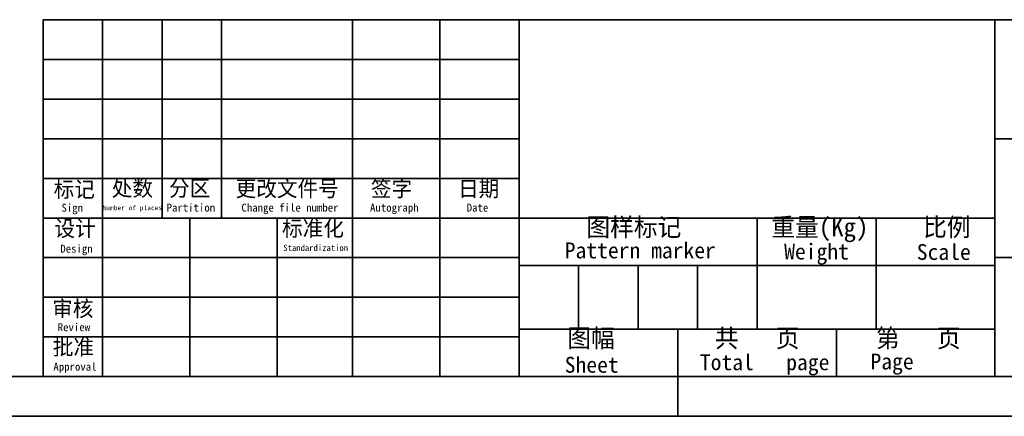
# Model space of a CAD drawing. Header units: millimetres. Extents: x 1654 to 2248, y 5204 to 5624.
# Tile 69 of 81: x 1982 to 2157, y 5204 to 5275. Entities that reach past the tile are written whole.
import ezdxf
from ezdxf.enums import TextEntityAlignment as Align

# ---------------------------------------------------------------- set-up
doc = ezdxf.new("R2010")
doc.units = ezdxf.units.MM
doc.layers.add('10', color=7, linetype='Continuous')
doc.layers.add('6文字层', color=3, linetype='Continuous')
doc.layers.add('5', color=7, linetype='Continuous', lineweight=35)

msp = doc.modelspace()

# ---------------------------------------------------------------- linework, layer by layer
at = {"layer": '5'}
for p, q in [((1986.094147, 5274.609928), (1986.094147, 5210.973565)), ((1986.094147, 5274.609928), (2240.639601, 5274.609928)), ((1996.700208, 5274.609928), (1996.700208, 5210.973565)), ((2007.306268, 5274.609928), (2007.306268, 5239.256393)), ((2017.912329, 5239.256393), (2017.912329, 5274.609928)), ((2041.245662, 5274.609928), (2041.245662, 5239.256393)), ((2056.801218, 5274.609928), (2056.801218, 5210.973565)), ((2070.942632, 5274.609928), (2070.942632, 5210.973565)), ((2155.791117, 5274.609928), (2155.791117, 5210.973565)), ((1986.094147, 5267.539221), (2070.942632, 5267.539221)), ((1986.094147, 5260.468514), (2070.942632, 5260.468514)), ((1986.094147, 5253.397807), (2070.942632, 5253.397807)), ((2155.791117, 5253.397807), (2240.639601, 5253.397807)), ((1986.094147, 5246.3271), (2070.942632, 5246.3271)), ((1986.094147, 5239.256393), (2155.791117, 5239.256393)), ((2012.255763, 5239.256393), (2012.255763, 5210.973565)), ((2027.811319, 5210.973565), (2027.811319, 5239.256393)), ((2041.245662, 5210.973565), (2041.245662, 5239.256393)), ((2113.366874, 5239.256393), (2113.366874, 5219.458413)), ((2134.578995, 5239.256393), (2134.578995, 5219.458413)), ((1986.094147, 5232.185686), (2070.942632, 5232.185686)), ((2240.639601, 5232.185686), (2155.791117, 5232.185686)), ((2070.942632, 5230.771545), (2155.791117, 5230.771545)), ((2081.548692, 5219.458413), (2081.548692, 5230.771545)), ((2092.154753, 5230.771545), (2092.154753, 5219.458413)), ((2102.760814, 5230.771545), (2102.760814, 5219.458413)), ((1986.094147, 5225.114979), (2070.942632, 5225.114979)), ((2070.942632, 5219.458413), (2155.791117, 5219.458413)), ((2099.22546, 5219.458413), (2099.22546, 5210.973565)), ((2127.508288, 5219.458413), (2127.508288, 5210.973565)), ((1986.094147, 5218.044272), (2070.942632, 5218.044272)), ((2240.639601, 5210.973565), (1653.770915, 5210.973565)), ((2099.22546, 5203.902858), (2099.22546, 5210.973565)), ((1653.770915, 5203.902858), (2247.710309, 5203.902858))]:
    msp.add_line(p, q, dxfattribs=at)

# ---------------------------------------------------------------- texts
at = {"layer": '10'}
for s, insert, char_height, attachment_point in [('标记', (1987.98049, 5245.789387), 2.8282828, 1), ('处数', (1998.342833, 5245.979014), 2.8282828, 1), ('分区', (2008.547399, 5245.971535), 2.8282828, 1), ('更改文件号', (2020.413731, 5245.906192), 2.8282828, 1), ('签字', (2044.532952, 5245.900285), 2.8282828, 1), ('日期', (2060.070151, 5245.900285), 2.8282828, 1), ('图样标记', (2082.953958, 5239.256393), 3.2525253, 1), ('重量(Kg)', (2124.57206, 5239.256393), 3.2525253, 2), ('比例', (2142.984245, 5239.256393), 3.2525253, 1), ('设计', (1988.120775, 5238.804936), 2.8282828, 1), ('标准化', (2028.695731, 5238.845704), 2.8282828, 1), ('审核', (1987.714422, 5224.529087), 2.8282828, 1), ('图幅   ', (2079.564204, 5219.458413), 3.2525253, 1), ('共   页', (2105.851434, 5219.458413), 3.2525253, 1), ('第   页', (2134.578995, 5219.458413), 3.2525253, 1), ('批准', (1987.822975, 5217.672071), 2.8282828, 1)]:
    msp.add_mtext(s, dxfattribs=dict(at, insert=insert, char_height=char_height, attachment_point=attachment_point))
at = {"layer": '6文字层', "color": 0}
for s, height, p in [('Sign', 1.4141414, (1991.292493, 5241.786373)), ('Number of places', 0.84848485, (2001.998572, 5241.499441)), ('Partition', 1.4141414, (2012.439542, 5241.813302)), ('Change file number', 1.41414141, (2030.109478, 5241.813302)), ('Autograph', 1.4141414, (2048.708587, 5241.813302)), ('Date', 1.4141414, (2063.536175, 5241.813353)), ('Design', 1.4141414, (1992.040767, 5234.497118)), ('Standardization', 1.13131313, (2034.689838, 5234.4971)), ('Pattern marker', 2.82828283, (2092.557355, 5234.894646)), ('Weight', 2.8282828, (2123.975388, 5234.688741)), ('Scale', 2.8282828, (2146.666679, 5234.61024)), ('Review', 1.4141414, (1991.583605, 5220.497013)), ('Total   page', 2.82828283, (2114.727355, 5214.947585)), ('Page', 2.8282828, (2137.443962, 5215.091241)), ('Approval', 1.4141414, (1991.777323, 5213.451799)), ('Sheet', 2.8282828, (2083.892491, 5214.495969))]:
    msp.add_text(s, height=height, dxfattribs=at).set_placement(p, align=Align.TOP_CENTER)

doc.saveas('drawing.dxf')
